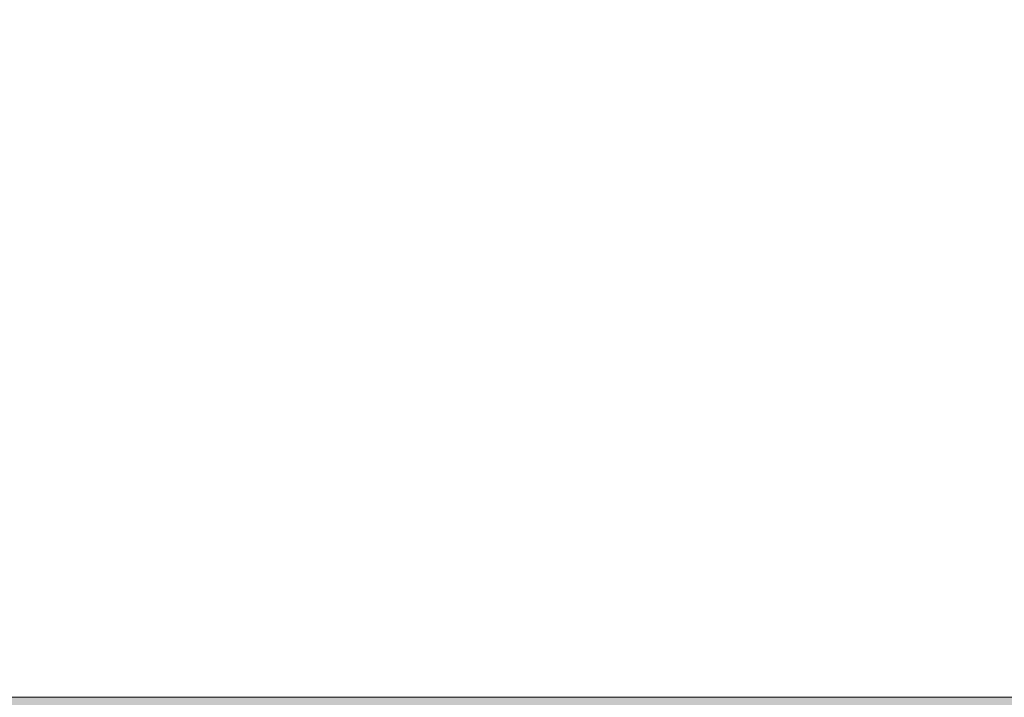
# Model space of a CAD drawing. Header units: millimetres. Extents: x 11 to 55443, y -2 to 19464.
# Tile 53 of 135: x 23521 to 23675, y 10990 to 11096. Entities that reach past the tile are written whole.
import ezdxf

# ---------------------------------------------------------------- set-up
doc = ezdxf.new("R2010")
doc.units = ezdxf.units.MM
doc.header["$MEASUREMENT"] = 0
doc.linetypes.add('Wipeout_Contour', pattern=[1000, 0, -1000])
doc.layers.add('Nowe_Drzwi Archicad', color=7, linetype='Continuous')
doc.layers.add('Nowe_Drzwi Archicad_Nr_pióra__81', color=7, linetype='Continuous', lineweight=13)

# ---------------------------------------------------------------- blocks, each defined once
blk = doc.blocks.new('ElemPrzekroju_3_1', base_point=(7287.15, 10853.98))
at = {"color": 254, "linetype": 'Wipeout_Contour', "lineweight": 0, "ltscale": 99382.065854}
blk.add_wipeout([(20639.99, 11095.98), (20639.99, 10989.98), (23849.99, 10989.98), (23849.99, 11095.98)], dxfattribs=at).dxf.layer = 'Nowe_Drzwi Archicad'
at = {"layer": 'Nowe_Drzwi Archicad', "linetype": 'Continuous', "lineweight": 0, "true_color": 0x000000}
blk.add_hatch(color=18, dxfattribs=at).paths.add_polyline_path([(23849.99, 10989.98), (20639.99, 10989.98), (20639.99, 10982.91), (23714.99, 10982.91), (23714.99, 10969.98), (23849.99, 10969.98)])
at = {"layer": 'Nowe_Drzwi Archicad_Nr_pióra__81', "color": 7, "linetype": 'Continuous', "lineweight": 13}
blk.add_line((20639.99, 10989.98), (23849.99, 10989.98), dxfattribs=at)

msp = doc.modelspace()

# ---------------------------------------------------------------- block references
at = {"layer": 'Nowe_Drzwi Archicad', "lineweight": 0}
msp.add_blockref('ElemPrzekroju_3_1', (7287.15, 10853.98), dxfattribs=at)

doc.saveas('drawing.dxf')
